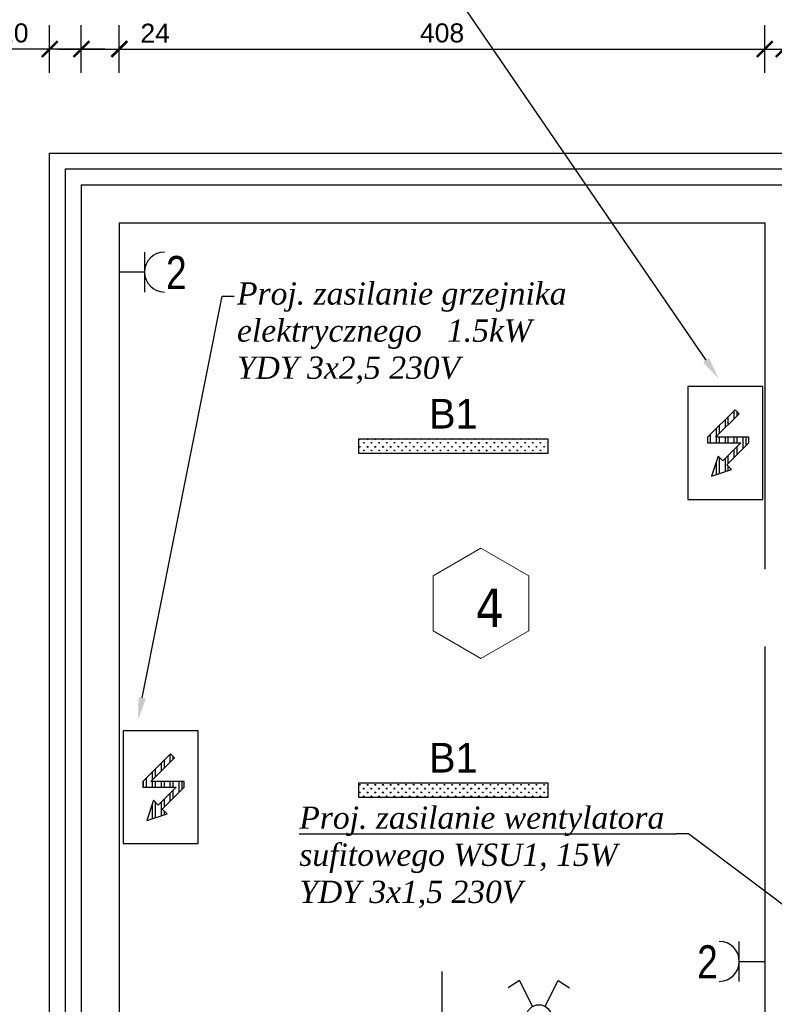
# Model space of a CAD drawing. Header units: millimetres. Extents: x 76855 to 99678, y -15103 to -11972.
# Tile 7 of 28: x 77319 to 77796, y -13614 to -12992. Entities that reach past the tile are written whole.
import ezdxf
from ezdxf.enums import TextEntityAlignment as Align

# ---------------------------------------------------------------- set-up
doc = ezdxf.new("R2010")
doc.units = ezdxf.units.MM
doc.header["$LTSCALE"] = 100
doc.header["$MEASUREMENT"] = 0
doc.layers.add('!OPSY', color=142, linetype='Continuous', lineweight=18)
doc.layers.add('inst_elektryczne', color=232, linetype='Continuous', lineweight=30)
for name, color, linetype in [('!OSWIETLENIE-LL', 1, 'Continuous'), ('#KIE_PZ urządzenia', 172, 'Continuous'), ('#KIE_Łącznik IP20', 36, 'Continuous'), ('E_OPRAWY_LUXIONA', 232, 'Continuous'), ('otwór', 1, 'Continuous'), ('Warstwa1', 1, 'Continuous'), ('WYMIARY', 1, 'Continuous'), ('wyposażenie', 4, 'Continuous')]:
    doc.layers.add(name, color=color, linetype=linetype)
doc.layers.add('#KIE_Opisy techniczne', color=7, linetype='Continuous', true_color=0x3f6732)
doc.styles.add('ARIAL', font='times.ttf', dxfattribs={"width": 0.8, "oblique": 15, "height": 0.2})
doc.styles.add('CDMSTYLE', font='CDMSIMPL', dxfattribs={"width": 0.8, "bigfont": 'CDMBIGPL'})
doc.styles.add('styl1', font='ARIAL.TTF', dxfattribs={"height": 12})
doc.styles.add('styl4', font='TIMES.TTF', dxfattribs={"height": 100})
doc.linetypes.add('BATTING', pattern='A,0.0001,-0.1,[134,ltypeshp.shx,S=0.1,R=0,X=-0.1,Y=0],-0.2,[134,ltypeshp.shx,S=0.1,R=180,X=0.1,Y=0],-0.1', length=0.4001)
doc.dimstyles.new('2222', dxfattribs={"dimtxt": 12, "dimasz": 10, "dimexe": 15, "dimexo": 15, "dimgap": 4, "dimtad": 1, "dimtxsty": 'styl1', "dimblk": 'ARCHTICK', "dimcen": 2.5, "dimdle": 15, "dimclrd": 1, "dimclre": 1, "dimclrt": 4, "dimadec": 0, "dimazin": 0, "dimtfac": 1, "dimtmove": 0, "dimatfit": 3, "dimldrblk": 'ARCHTICK', "dimfxl": 15, "dimfxlon": 1, "dimlwd": 25, "dimlwe": 25, "dimarcsym": 0})
pattern_1 = [(90, (0, 0), (-4.7625, 9e-16), []), (90, (1.5875, 1.5875), (-4.7625, 9e-16), [])]

# ---------------------------------------------------------------- blocks, each defined once
blk = doc.blocks.new('_ArchTick')
at = {"layer": 'Warstwa1', "color": 0, "const_width": 0.15}
blk.add_lwpolyline([(-0.5, -0.5), (0.5, 0.5)], dxfattribs=at)
blk = doc.blocks.new('*D191')
at = {"layer": 'Defpoints', "color": 0, "linetype": 'ByBlock'}
for p in [(77245.31, -13544.72), (77381.75, -13544.72), (77381.75, -13844.72)]:
    blk.add_point(p, dxfattribs=at)
at = {"layer": 'WYMIARY', "color": 1, "linetype": 'ByBlock', "lineweight": 25}
for p, q in [((77245.31, -13859.72), (77245.31, -13529.72)), ((77260.31, -13544.72), (77230.31, -13544.72)), ((77260.31, -13844.72), (77230.31, -13844.72))]:
    blk.add_line(p, q, dxfattribs=at)
at = {"layer": 'WYMIARY', "color": 1, "linetype": 'ByBlock', "lineweight": 25, "xscale": 10, "yscale": 10, "zscale": 10}
for p, rotation in [((77245.31, -13544.72), 90), ((77245.31, -13844.72), 270)]:
    blk.add_blockref('_ArchTick', p, dxfattribs=dict(at, rotation=rotation))
at = {"layer": 'WYMIARY', "color": 4, "linetype": 'ByBlock', "insert": (77235.17, -13694.72), "char_height": 12, "attachment_point": 5, "rotation": 90, "style": 'styl1'}
blk.add_mtext('300', dxfattribs=at)
blk = doc.blocks.new('*D192')
at = {"layer": 'Defpoints', "color": 0, "linetype": 'ByBlock'}
for p in [(77245.31, -13532.72), (77381.75, -13532.72), (77381.75, -13544.72)]:
    blk.add_point(p, dxfattribs=at)
at = {"layer": 'WYMIARY', "color": 1, "linetype": 'ByBlock', "lineweight": 25}
for p, q in [((77245.31, -13532.72), (77245.31, -13498.78)), ((77260.31, -13532.72), (77230.31, -13532.72)), ((77245.31, -13559.72), (77245.31, -13532.72)), ((77260.31, -13544.72), (77230.31, -13544.72))]:
    blk.add_line(p, q, dxfattribs=at)
at = {"layer": 'WYMIARY', "color": 1, "linetype": 'ByBlock', "lineweight": 25, "xscale": 10, "yscale": 10, "zscale": 10}
for p, rotation in [((77245.31, -13532.72), 90), ((77245.31, -13544.72), 270)]:
    blk.add_blockref('_ArchTick', p, dxfattribs=dict(at, rotation=rotation))
at = {"layer": 'WYMIARY', "color": 4, "linetype": 'ByBlock', "insert": (77235.28, -13510.75), "char_height": 12, "attachment_point": 5, "rotation": 90, "style": 'styl1'}
blk.add_mtext('12', dxfattribs=at)
blk = doc.blocks.new('*D193')
at = {"layer": 'Defpoints', "color": 0, "linetype": 'ByBlock'}
for p in [(77245.31, -13120.72), (77381.75, -13120.72), (77381.75, -13532.72)]:
    blk.add_point(p, dxfattribs=at)
at = {"layer": 'WYMIARY', "color": 1, "linetype": 'ByBlock', "lineweight": 25}
for p, q in [((77245.31, -13547.72), (77245.31, -13105.72)), ((77260.31, -13120.72), (77230.31, -13120.72)), ((77260.31, -13532.72), (77230.31, -13532.72))]:
    blk.add_line(p, q, dxfattribs=at)
at = {"layer": 'WYMIARY', "color": 1, "linetype": 'ByBlock', "lineweight": 25, "xscale": 10, "yscale": 10, "zscale": 10}
for p, rotation in [((77245.31, -13120.72), 90), ((77245.31, -13532.72), 270)]:
    blk.add_blockref('_ArchTick', p, dxfattribs=dict(at, rotation=rotation))
at = {"layer": 'WYMIARY', "color": 4, "linetype": 'ByBlock', "insert": (77235.28, -13326.72), "char_height": 12, "attachment_point": 5, "rotation": 90, "style": 'styl1'}
blk.add_mtext('412', dxfattribs=at)
blk = doc.blocks.new('*D194')
at = {"layer": 'Defpoints', "color": 0, "linetype": 'ByBlock'}
for p in [(77245.31, -13096.72), (77381.75, -13096.72), (77381.75, -13120.72)]:
    blk.add_point(p, dxfattribs=at)
at = {"layer": 'WYMIARY', "color": 1, "linetype": 'ByBlock', "lineweight": 25}
for p, q in [((77245.31, -13135.72), (77245.31, -13081.72)), ((77260.31, -13096.72), (77230.31, -13096.72)), ((77260.31, -13120.72), (77230.31, -13120.72)), ((77245.31, -13120.72), (77245.31, -13161.84))]:
    blk.add_line(p, q, dxfattribs=at)
at = {"layer": 'WYMIARY', "color": 1, "linetype": 'ByBlock', "lineweight": 25, "xscale": 10, "yscale": 10, "zscale": 10}
for p, rotation in [((77245.31, -13096.72), 90), ((77245.31, -13120.72), 270)]:
    blk.add_blockref('_ArchTick', p, dxfattribs=dict(at, rotation=rotation))
at = {"layer": 'WYMIARY', "color": 4, "linetype": 'ByBlock', "insert": (77235.28, -13149.17), "char_height": 12, "attachment_point": 5, "rotation": 90, "style": 'styl1'}
blk.add_mtext('24', dxfattribs=at)
blk = doc.blocks.new('*D195')
at = {"layer": 'Defpoints', "color": 0, "linetype": 'ByBlock'}
for p in [(77245.31, -13076.72), (77357.75, -13076.72), (77357.75, -13096.72)]:
    blk.add_point(p, dxfattribs=at)
at = {"layer": 'WYMIARY', "color": 1, "linetype": 'ByBlock', "lineweight": 25}
for p, q in [((77245.31, -13076.72), (77245.31, -13041.36)), ((77260.31, -13076.72), (77230.31, -13076.72)), ((77245.31, -13111.72), (77245.31, -13076.72)), ((77260.31, -13096.72), (77230.31, -13096.72))]:
    blk.add_line(p, q, dxfattribs=at)
at = {"layer": 'WYMIARY', "color": 1, "linetype": 'ByBlock', "lineweight": 25, "xscale": 10, "yscale": 10, "zscale": 10}
for p, rotation in [((77245.31, -13076.72), 90), ((77245.31, -13096.72), 270)]:
    blk.add_blockref('_ArchTick', p, dxfattribs=dict(at, rotation=rotation))
at = {"layer": 'WYMIARY', "color": 4, "linetype": 'ByBlock', "insert": (77235.18, -13054.04), "char_height": 12, "attachment_point": 5, "rotation": 90, "style": 'styl1'}
blk.add_mtext('20', dxfattribs=at)
blk = doc.blocks.new('*D197')
at = {"layer": 'Defpoints', "color": 0, "linetype": 'ByBlock'}
for p in [(77337.75, -13010.97), (77337.75, -13096.72), (77357.75, -13096.72)]:
    blk.add_point(p, dxfattribs=at)
at = {"layer": 'WYMIARY', "color": 1, "linetype": 'ByBlock', "lineweight": 25}
for p, q in [((77337.75, -13025.97), (77337.75, -12995.97)), ((77357.75, -13025.97), (77357.75, -12995.97)), ((77337.75, -13010.97), (77302.4, -13010.97)), ((77372.75, -13010.97), (77337.75, -13010.97))]:
    blk.add_line(p, q, dxfattribs=at)
at = {"layer": 'WYMIARY', "color": 1, "linetype": 'ByBlock', "lineweight": 25, "xscale": 10, "yscale": 10, "zscale": 10, "rotation": 180}
blk.add_blockref('_ArchTick', (77337.75, -13010.97), dxfattribs=at)
at = {"layer": 'WYMIARY', "color": 1, "linetype": 'ByBlock', "lineweight": 25, "xscale": 10, "yscale": 10, "zscale": 10}
blk.add_blockref('_ArchTick', (77357.75, -13010.97), dxfattribs=at)
at = {"layer": 'WYMIARY', "color": 4, "linetype": 'ByBlock', "insert": (77315.08, -13000.85), "char_height": 12, "attachment_point": 5, "style": 'styl1'}
blk.add_mtext('20', dxfattribs=at)
blk = doc.blocks.new('*D198')
at = {"layer": 'Defpoints', "color": 0, "linetype": 'ByBlock'}
for p in [(77381.75, -13010.97), (77357.75, -13096.72), (77381.75, -13120.72)]:
    blk.add_point(p, dxfattribs=at)
at = {"layer": 'WYMIARY', "color": 1, "linetype": 'ByBlock', "lineweight": 25}
for p, q in [((77357.75, -13025.97), (77357.75, -12995.97)), ((77381.75, -13025.97), (77381.75, -12995.97)), ((77342.75, -13010.97), (77381.75, -13010.97)), ((77381.75, -13010.97), (77417.1, -13010.97))]:
    blk.add_line(p, q, dxfattribs=at)
at = {"layer": 'WYMIARY', "color": 1, "linetype": 'ByBlock', "lineweight": 25, "xscale": 10, "yscale": 10, "zscale": 10, "rotation": 180}
blk.add_blockref('_ArchTick', (77357.75, -13010.97), dxfattribs=at)
at = {"layer": 'WYMIARY', "color": 1, "linetype": 'ByBlock', "lineweight": 25, "xscale": 10, "yscale": 10, "zscale": 10}
blk.add_blockref('_ArchTick', (77381.75, -13010.97), dxfattribs=at)
at = {"layer": 'WYMIARY', "color": 4, "linetype": 'ByBlock', "insert": (77404.43, -13000.95), "char_height": 12, "attachment_point": 5, "style": 'styl1'}
blk.add_mtext('24', dxfattribs=at)
blk = doc.blocks.new('*D199')
at = {"layer": 'Defpoints', "color": 0, "linetype": 'ByBlock'}
for p in [(77789.75, -13010.97), (77381.75, -13120.72), (77789.75, -13120.72)]:
    blk.add_point(p, dxfattribs=at)
at = {"layer": 'WYMIARY', "color": 1, "linetype": 'ByBlock', "lineweight": 25}
for p, q in [((77381.75, -13025.97), (77381.75, -12995.97)), ((77789.75, -13025.97), (77789.75, -12995.97)), ((77366.75, -13010.97), (77804.75, -13010.97))]:
    blk.add_line(p, q, dxfattribs=at)
at = {"layer": 'WYMIARY', "color": 1, "linetype": 'ByBlock', "lineweight": 25, "xscale": 10, "yscale": 10, "zscale": 10, "rotation": 180}
blk.add_blockref('_ArchTick', (77381.75, -13010.97), dxfattribs=at)
at = {"layer": 'WYMIARY', "color": 1, "linetype": 'ByBlock', "lineweight": 25, "xscale": 10, "yscale": 10, "zscale": 10}
blk.add_blockref('_ArchTick', (77789.75, -13010.97), dxfattribs=at)
at = {"layer": 'WYMIARY', "color": 4, "linetype": 'ByBlock', "insert": (77585.75, -13000.85), "char_height": 12, "attachment_point": 5, "style": 'styl1'}
blk.add_mtext('408', dxfattribs=at)
blk = doc.blocks.new('*D200')
at = {"layer": 'Defpoints', "color": 0, "linetype": 'ByBlock'}
for p in [(77801.75, -13010.97), (77789.75, -13120.72), (77801.75, -13120.72)]:
    blk.add_point(p, dxfattribs=at)
at = {"layer": 'WYMIARY', "color": 1, "linetype": 'ByBlock', "lineweight": 25}
for p, q in [((77789.75, -13025.97), (77789.75, -12995.97)), ((77801.75, -13025.97), (77801.75, -12995.97)), ((77774.75, -13010.97), (77816.75, -13010.97))]:
    blk.add_line(p, q, dxfattribs=at)
at = {"layer": 'WYMIARY', "color": 1, "linetype": 'ByBlock', "lineweight": 25, "xscale": 10, "yscale": 10, "zscale": 10, "rotation": 180}
blk.add_blockref('_ArchTick', (77789.75, -13010.97), dxfattribs=at)
at = {"layer": 'WYMIARY', "color": 1, "linetype": 'ByBlock', "lineweight": 25, "xscale": 10, "yscale": 10, "zscale": 10}
blk.add_blockref('_ArchTick', (77801.75, -13010.97), dxfattribs=at)
at = {"layer": 'WYMIARY', "color": 4, "linetype": 'ByBlock', "insert": (77816.75, -13000.95), "char_height": 12, "attachment_point": 5, "style": 'styl1'}
blk.add_mtext('12', dxfattribs=at)
blk = doc.blocks.new('*D201')
at = {"layer": 'Defpoints', "color": 0, "linetype": 'ByBlock'}
for p in [(78263.75, -13010.97), (77801.75, -13120.72), (78263.75, -13120.72)]:
    blk.add_point(p, dxfattribs=at)
at = {"layer": 'WYMIARY', "color": 1, "linetype": 'ByBlock', "lineweight": 25}
for p, q in [((77801.75, -13025.97), (77801.75, -12995.97)), ((78263.75, -13025.97), (78263.75, -12995.97)), ((77786.75, -13010.97), (78278.75, -13010.97))]:
    blk.add_line(p, q, dxfattribs=at)
at = {"layer": 'WYMIARY', "color": 1, "linetype": 'ByBlock', "lineweight": 25, "xscale": 10, "yscale": 10, "zscale": 10, "rotation": 180}
blk.add_blockref('_ArchTick', (77801.75, -13010.97), dxfattribs=at)
at = {"layer": 'WYMIARY', "color": 1, "linetype": 'ByBlock', "lineweight": 25, "xscale": 10, "yscale": 10, "zscale": 10}
blk.add_blockref('_ArchTick', (78263.75, -13010.97), dxfattribs=at)
at = {"layer": 'WYMIARY', "color": 4, "linetype": 'ByBlock', "insert": (78032.75, -13000.85), "char_height": 12, "attachment_point": 5, "style": 'styl1'}
blk.add_mtext('462', dxfattribs=at)
blk = doc.blocks.new('*D210')
at = {"layer": 'Defpoints', "color": 0, "linetype": 'ByBlock'}
for p in [(77992.75, -12967.88), (77337.75, -13076.72), (77992.75, -13096.72)]:
    blk.add_point(p, dxfattribs=at)
at = {"layer": 'WYMIARY', "color": 1, "linetype": 'ByBlock', "lineweight": 25}
for p, q in [((77337.75, -12982.88), (77337.75, -12952.88)), ((77992.75, -12982.88), (77992.75, -12952.88)), ((77322.75, -12967.88), (78007.75, -12967.88))]:
    blk.add_line(p, q, dxfattribs=at)
at = {"layer": 'WYMIARY', "color": 1, "linetype": 'ByBlock', "lineweight": 25, "xscale": 10, "yscale": 10, "zscale": 10, "rotation": 180}
blk.add_blockref('_ArchTick', (77337.75, -12967.88), dxfattribs=at)
at = {"layer": 'WYMIARY', "color": 1, "linetype": 'ByBlock', "lineweight": 25, "xscale": 10, "yscale": 10, "zscale": 10}
blk.add_blockref('_ArchTick', (77992.75, -12967.88), dxfattribs=at)
at = {"layer": 'WYMIARY', "color": 4, "linetype": 'ByBlock', "insert": (77665.25, -12957.75), "char_height": 12, "attachment_point": 5, "style": 'styl1'}
blk.add_mtext('655', dxfattribs=at)
blk = doc.blocks.new('*D217')
at = {"layer": 'Defpoints', "color": 0, "linetype": 'ByBlock'}
for p in [(78032.75, -12926.92), (77337.75, -13076.72), (78032.75, -13076.72)]:
    blk.add_point(p, dxfattribs=at)
at = {"layer": 'WYMIARY', "color": 1, "linetype": 'ByBlock', "lineweight": 25}
for p, q in [((77337.75, -12941.92), (77337.75, -12911.92)), ((78032.75, -12941.92), (78032.75, -12911.92)), ((77322.75, -12926.92), (78047.75, -12926.92))]:
    blk.add_line(p, q, dxfattribs=at)
at = {"layer": 'WYMIARY', "color": 1, "linetype": 'ByBlock', "lineweight": 25, "xscale": 10, "yscale": 10, "zscale": 10, "rotation": 180}
blk.add_blockref('_ArchTick', (77337.75, -12926.92), dxfattribs=at)
at = {"layer": 'WYMIARY', "color": 1, "linetype": 'ByBlock', "lineweight": 25, "xscale": 10, "yscale": 10, "zscale": 10}
blk.add_blockref('_ArchTick', (78032.75, -12926.92), dxfattribs=at)
at = {"layer": 'WYMIARY', "color": 4, "linetype": 'ByBlock', "insert": (77685.25, -12916.8), "char_height": 12, "attachment_point": 5, "style": 'styl1'}
blk.add_mtext('695', dxfattribs=at)
blk = doc.blocks.new('*D222')
at = {"layer": 'Defpoints', "color": 0, "linetype": 'ByBlock'}
for p in [(77337.75, -13076.72), (77197.67, -13888.72), (77337.75, -13888.72)]:
    blk.add_point(p, dxfattribs=at)
at = {"layer": 'WYMIARY', "color": 1, "linetype": 'ByBlock', "lineweight": 25}
for p, q in [((77197.67, -13061.72), (77197.67, -13903.72)), ((77212.67, -13076.72), (77182.67, -13076.72)), ((77212.67, -13888.72), (77182.67, -13888.72))]:
    blk.add_line(p, q, dxfattribs=at)
at = {"layer": 'WYMIARY', "color": 1, "linetype": 'ByBlock', "lineweight": 25, "xscale": 10, "yscale": 10, "zscale": 10}
for p, rotation in [((77197.67, -13076.72), 90), ((77197.67, -13888.72), 270)]:
    blk.add_blockref('_ArchTick', p, dxfattribs=dict(at, rotation=rotation))
at = {"layer": 'WYMIARY', "color": 4, "linetype": 'ByBlock', "insert": (77187.54, -13482.72), "char_height": 12, "attachment_point": 5, "rotation": 90, "style": 'styl1'}
blk.add_mtext('812', dxfattribs=at)
blk = doc.blocks.new('*U294')
at = {"layer": '#KIE_PZ urządzenia'}
h = blk.add_hatch(dxfattribs=at)
h.set_pattern_fill('ANSI32', color=256, scale=0.5, angle=45)
h.set_pattern_definition(pattern_1)
h.paths.add_polyline_path([(114.65, -3473.31), (132.4, -3473.31), (122.89, -3482.82), (120.39, -3480.32), (116.85, -3490.99), (127.52, -3487.44), (125.02, -3484.94), (136.65, -3473.31), (136.65, -3470.31), (118.89, -3470.31), (131.45, -3457.76), (129.32, -3455.64), (114.65, -3470.31)])
for points in [[(144.15, -3443.31), (104.15, -3443.31), (104.15, -3503.31), (144.15, -3503.31)], [(114.65, -3473.31), (132.4, -3473.31), (122.89, -3482.82), (120.39, -3480.32), (116.85, -3490.99), (127.52, -3487.44), (125.02, -3484.94), (136.65, -3473.31), (136.65, -3470.31), (118.89, -3470.31), (131.45, -3457.76), (129.32, -3455.64), (114.65, -3470.31)]]:
    blk.add_lwpolyline(points, close=True, dxfattribs=at)
blk = doc.blocks.new('*U303')
at = {"layer": '#KIE_PZ urządzenia'}
h = blk.add_hatch(dxfattribs=at)
h.set_pattern_fill('ANSI32', color=256, scale=0.5, angle=45)
h.set_pattern_definition(pattern_1)
h.paths.add_polyline_path([(114.65, -3473.31), (132.4, -3473.31), (122.89, -3482.82), (120.39, -3480.32), (116.85, -3490.99), (127.52, -3487.44), (125.02, -3484.94), (136.65, -3473.31), (136.65, -3470.31), (118.89, -3470.31), (131.45, -3457.76), (129.32, -3455.64), (114.65, -3470.31)])
for points in [[(144.15, -3443.31), (104.15, -3443.31), (104.15, -3503.31), (144.15, -3503.31)], [(114.65, -3473.31), (132.4, -3473.31), (122.89, -3482.82), (120.39, -3480.32), (116.85, -3490.99), (127.52, -3487.44), (125.02, -3484.94), (136.65, -3473.31), (136.65, -3470.31), (118.89, -3470.31), (131.45, -3457.76), (129.32, -3455.64), (114.65, -3470.31)]]:
    blk.add_lwpolyline(points, close=True, dxfattribs=at)
blk = doc.blocks.new('TYTAN_2_LED_1152MM_47W')
h = blk.add_hatch()
h.set_pattern_fill('GRASS', color=256, scale=33)
h.paths.add_polyline_path([(127.7, 262.6), (127.7, 177.6), (1279.7, 177.6), (1279.7, 262.6)])
blk.add_lwpolyline([(127.7, 177.6), (1279.7, 177.6), (1279.7, 262.6), (127.7, 262.6)], close=True)
at = {"flags": 6}
blk.add_attdef('MOC', text='', height=40, dxfattribs=at).set_placement((703.7, 220.1), align=Align.MIDDLE_CENTER)
at = {"flags": 4}
blk.add_attdef('SYMBOL', text='', height=18, dxfattribs=at).set_placement((703.7, 272.6), align=Align.BOTTOM_CENTER)
blk = doc.blocks.new('Łącznik świecz. IP20')
at = {"layer": '#KIE_Łącznik IP20'}
for points in [[(1467.07, -311.55), (1456.6, -290.87), (1447.62, -296.86)], [(1477.23, -311.55), (1487.69, -290.87), (1496.68, -296.86)]]:
    blk.add_lwpolyline(points, dxfattribs=at)
blk.add_circle((1472.15, -320.34), 10, dxfattribs=at)
at = {"layer": '#KIE_Łącznik IP20', "style": 'ARIAL', "flags": 12}
for tag, p in [('A2', (1448.5, -311.02)), ('A1', (1498.92, -311.02))]:
    blk.add_attdef(tag, text='', height=15, dxfattribs=at).set_placement(p, align=Align.MIDDLE)
blk = doc.blocks.new('A$C6FDD50CF')
at = {"layer": 'inst_elektryczne', "color": 232}
for p, q in [((-7.5, 9.41), (7.5, 9.41)), ((0, 9.41), (0, 0))]:
    blk.add_line(p, q, dxfattribs=at)
blk.add_arc((0, 16.91), 7.5, 180, 0, dxfattribs=at)

msp = doc.modelspace()

# ---------------------------------------------------------------- linework, layer by layer
at = {"layer": '#KIE_Opisy techniczne'}
for points in [[(77754.54, -13206.244), (77760.551, -13219.171), (77750.672, -13208.893)], [(77398.596, -13421.331), (77393.555, -13434.666), (77393.999, -13420.417)]]:
    msp.add_solid(points, dxfattribs=at)
at = {"layer": 'otwór', "color": 1}
msp.add_line((77585.753, -13683.718), (77585.753, -13593.718), dxfattribs=at)
at = {"layer": 'Warstwa1', "color": 2}
for p, q in [((77357.753, -13096.718), (78331.753, -13096.718)), ((77357.753, -13096.718), (77357.753, -13340.718)), ((77381.753, -13120.718), (77381.753, -13844.718)), ((77381.753, -13120.718), (77789.753, -13120.718)), ((77789.753, -13120.718), (77789.753, -13466.649)), ((77357.753, -13340.718), (77357.753, -13868.718)), ((77789.753, -13466.649), (77789.753, -13634.149))]:
    msp.add_line(p, q, dxfattribs=at)
at = {"layer": 'wyposażenie'}
for points in [[(77337.753, -13148.218), (77337.753, -13076.718), (77998.753, -13076.718)], [(77417.753, -13888.718), (77337.753, -13888.718), (77337.753, -13148.218)]]:
    msp.add_lwpolyline(points, dxfattribs=at)
at = {"layer": 'wyposażenie', "linetype": 'BATTING', "ltscale": 0.2}
for points in [[(77347.753, -13148.218), (77347.753, -13086.718), (77998.753, -13086.718)], [(77417.753, -13878.718), (77347.753, -13878.718), (77347.753, -13148.218)]]:
    msp.add_lwpolyline(points, dxfattribs=at)

# ---------------------------------------------------------------- block references
at = {"layer": '!OSWIETLENIE-LL', "linetype": 'ByBlock'}
ref = msp.add_blockref('TYTAN_2_LED_1152MM_47W', (77519.678, -13284.677), dxfattribs=dict(at, xscale=0.1040004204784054, yscale=0.1040004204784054, zscale=0.1040004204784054))
ref.add_attrib('SYMBOL', 'B1', dxfattribs={"layer": '0', "height": 18.7201, "flags": 4}).set_placement((77592.867, -13256.327), align=Align.BOTTOM_CENTER)
at = {"layer": '#KIE_PZ urządzenia', "xscale": 1.187963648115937, "yscale": 1.187963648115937, "zscale": 1.187963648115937}
for name, p in [('*U303', (77617.269, -9133.644)), ('*U294', (77260.423, -9351.104))]:
    msp.add_blockref(name, p, dxfattribs=at)
at = {"layer": '#KIE_Łącznik IP20', "xscale": 0.7875, "yscale": 0.7875, "zscale": 0.7875}
msp.add_blockref('Łącznik świecz. IP20', (76487.616, -13370.323), dxfattribs=at)
at = {"layer": 'E_OPRAWY_LUXIONA', "xscale": 1.684806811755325, "yscale": 1.684806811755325, "zscale": 1.684806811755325}
for p, rotation in [((77381.82, -13151.834), 270), ((77789.457, -13587.329), 89.99999999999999)]:
    msp.add_blockref('A$C6FDD50CF', p, dxfattribs=dict(at, rotation=rotation))

# ---------------------------------------------------------------- texts
at = {"layer": '#KIE_Opisy techniczne', "char_height": 14.0625, "attachment_point": 1, "bg_fill": 2}
for s, insert in [('\\pxql;{\\fCentury|b0|i1|c238|p18;Proj. zasilanie grzejnika\\Pelektrycznego   1.5kW\\PYDY 3x2,5 230V}', (77456.149, -13158.365)), ('\\pxql;{\\fCentury|b0|i1|c238|p18;Proj. zasilanie wentylatora \\Psufitowego WSU1, 15W\\PYDY 3x1,5 230V}', (77495.505, -13489.51))]:
    msp.add_mtext(s, dxfattribs=dict(at, insert=insert))
at = {"layer": 'E_OPRAWY_LUXIONA', "lineweight": 25, "char_height": 20.96648, "width": 1070.6396, "attachment_point": 1, "style": 'CDMSTYLE'}
for insert in [(77411.298, -13141.686), (77746.96, -13577.183)]:
    msp.add_mtext('{\\fArial|b0|i0|c238|p34;2}', dxfattribs=dict(at, insert=insert))

# ---------------------------------------------------------------- dimensions: what is measured, and where the dimension line sits
at = {"layer": 'WYMIARY', "linetype": 'ByBlock'}
for base, p1, p2, picture, middle in [((78032.753, -12926.925), (77337.753, -13076.718), (78032.753, -13076.718), '*D217', (77685.253, -12916.798)), ((77992.753, -12967.878), (77337.753, -13076.718), (77992.753, -13096.718), '*D210', (77665.253, -12957.751)), ((77337.753, -13010.973), (77357.753, -13096.718), (77337.753, -13096.718), '*D197', (77315.076, -13000.846)), ((77381.753, -13010.973), (77357.753, -13096.718), (77381.753, -13120.718), '*D198', (77404.425, -13000.948))]:
    dim = msp.add_linear_dim(base=base, p1=p1, p2=p2, dimstyle='2222', dxfattribs=at)
    dim.commit()
    dim.dimension.update_dxf_attribs({"geometry": picture, "text_midpoint": middle})
for base, p1, p2, picture, middle in [((77789.753, -13010.973), (77381.753, -13120.718), (77789.753, -13120.718), '*D199', (77585.753, -13000.846)), ((78263.753, -13010.973), (77801.753, -13120.718), (78263.753, -13120.718), '*D201', (78032.753, -13000.846))]:
    dim = msp.add_linear_dim(base=base, p1=p1, p2=p2, dimstyle='2222', override={"dimtmove": 1}, dxfattribs=at)
    dim.commit()
    dim.dimension.update_dxf_attribs({"geometry": picture, "text_midpoint": middle})
dim = msp.add_linear_dim(base=(77801.753, -13010.973), p1=(77789.753, -13120.718), p2=(77801.753, -13120.718), dimstyle='2222', override={"dimtmove": 1}, dxfattribs=at)
dim.commit()
dim.dimension.update_dxf_attribs({"geometry": '*D200', "text_midpoint": (77816.753, -13010.973), "dimtype": 160})
for base, p1, p2, picture, middle in [((77245.306, -13076.718), (77357.753, -13096.718), (77357.753, -13076.718), '*D195', (77235.179, -13054.041)), ((77197.668, -13888.718), (77337.753, -13076.718), (77337.753, -13888.718), '*D222', (77187.541, -13482.718)), ((77245.306, -13120.718), (77381.753, -13532.718), (77381.753, -13120.718), '*D193', (77235.281, -13326.718)), ((77245.306, -13532.718), (77381.753, -13544.718), (77381.753, -13532.718), '*D192', (77235.281, -13510.749)), ((77245.306, -13544.718), (77381.753, -13844.718), (77381.753, -13544.718), '*D191', (77235.175, -13694.718))]:
    dim = msp.add_linear_dim(base=base, p1=p1, p2=p2, angle=90, dimstyle='2222', dxfattribs=at)
    dim.commit()
    dim.dimension.update_dxf_attribs({"geometry": picture, "text_midpoint": middle})
dim = msp.add_linear_dim(base=(77245.306, -13096.718), p1=(77381.753, -13120.718), p2=(77381.753, -13096.718), angle=90, dimstyle='2222', dxfattribs=at)
dim.commit()
dim.dimension.update_dxf_attribs({"geometry": '*D194', "text_midpoint": (77245.306, -13149.172), "dimtype": 160})

# ---------------------------------------------------------------- next in the draw order: linework, layer by layer
at = {"layer": '#KIE_Opisy techniczne', "lineweight": -2}
for p, q in [((77446.774, -13167.016), (77454.274, -13167.016)), ((77741.502, -13506.813), (77734.002, -13506.813))]:
    msp.add_line(p, q, dxfattribs=at)
for points in [[(77752.606, -13207.568), (77490.367, -12824.616), (77490.367, -12824.616)], [(77396.298, -13420.874), (77446.774, -13167.016), (77446.774, -13167.016)], [(77495.505, -13506.813), (77734.002, -13506.813)], [(77890.622, -13618.75), (77741.502, -13506.813), (77741.502, -13506.813)]]:
    msp.add_lwpolyline(points, dxfattribs=at)

# ---------------------------------------------------------------- next in the draw order: block references
at = {"layer": '!OSWIETLENIE-LL', "linetype": 'ByBlock'}
ref = msp.add_blockref('TYTAN_2_LED_1152MM_47W', (77519.678, -13502.016), dxfattribs=dict(at, xscale=0.1040004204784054, yscale=0.1040004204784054, zscale=0.1040004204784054))
ref.add_attrib('SYMBOL', 'B1', dxfattribs={"layer": '0', "height": 18.7201, "flags": 4}).set_placement((77592.867, -13473.667), align=Align.BOTTOM_CENTER)

# ---------------------------------------------------------------- next in the draw order: texts
at = {"layer": '!OPSY', "insert": (77606.88, -13351.814), "char_height": 24.29706, "width": 315.77635, "attachment_point": 1, "style": 'styl4', "bg_fill": 2}
msp.add_mtext('{\\fTahoma|b0|i0|c238|p34;4}', dxfattribs=at)

# ---------------------------------------------------------------- next in the draw order: linework, layer by layer
at = {"layer": '!OPSY'}
msp.add_lwpolyline([(77610.331, -13396.078), (77640.59, -13378.608), (77640.59, -13343.668), (77610.331, -13326.199), (77580.072, -13343.668), (77580.072, -13378.608)], close=True, dxfattribs=at)

doc.saveas('drawing.dxf')
